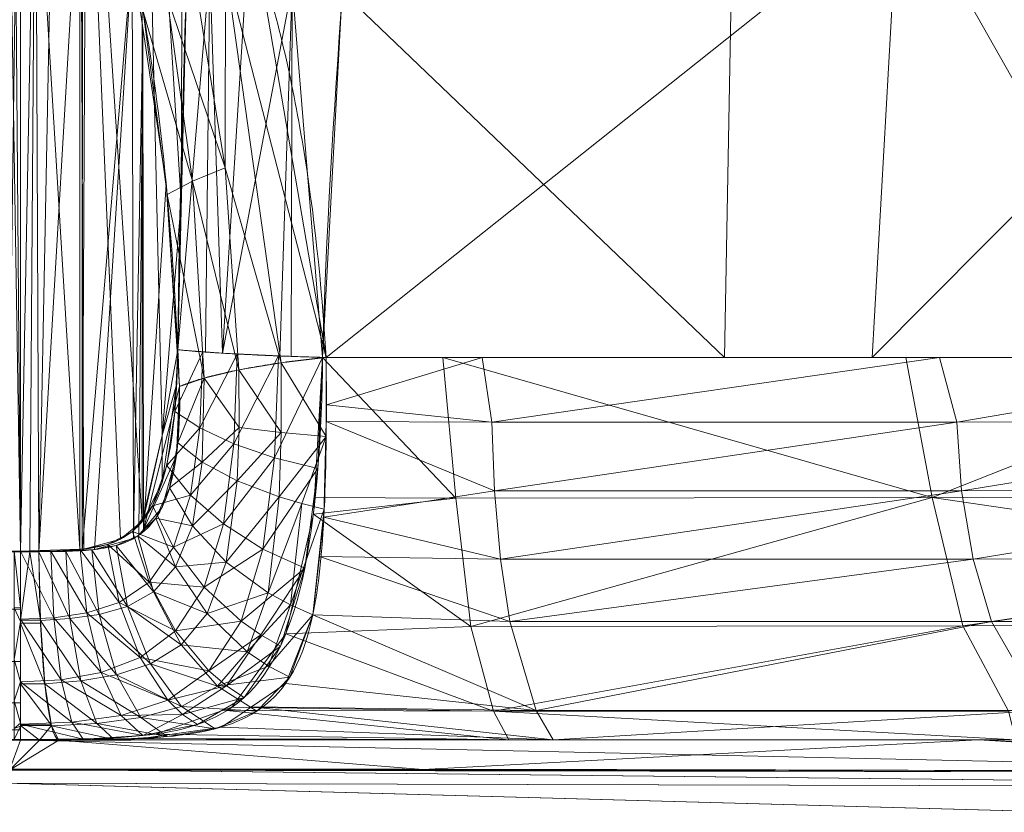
# Model space of a CAD drawing. Header units: millimetres. Extents: x -71 to 71, y -145 to 145.
# Tile 41 of 256: x 0 to 16, y -125 to -113. Entities that reach past the tile are written whole.
import ezdxf

# ---------------------------------------------------------------- set-up
doc = ezdxf.new("R2010")
doc.units = ezdxf.units.MM
doc.layers.add('1', color=7, linetype='CONTINUOUS')

msp = doc.modelspace()

# ---------------------------------------------------------------- linework, layer by layer
at = {"layer": '1', "color": 163, "linetype": 'Continuous', "lineweight": 13}
for p, q in [((0.2, -121.175, -42.334), (0.2, -105.624, -42.334)), ((0.2, -108.451, 42.629), (0.2, -121.181, 42.629))]:
    msp.add_line(p, q, dxfattribs=at)
at = {"layer": '1', "color": 163, "linetype": 'Continuous', "lineweight": 13, "extrusion": (1, -0.000175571, 0)}
msp.add_arc((-121.175, -45.334, 0.221), 3, 90, 177.5957, dxfattribs=at)
at = {"layer": '1', "color": 163, "linetype": 'Continuous', "lineweight": 13, "extrusion": (1, -7.65076e-05, -1.06176e-18)}
msp.add_arc((-121.181, 45.629, 0.209), 3, 181, 270, dxfattribs=at)
at = {"layer": '1', "color": 163, "linetype": 'Continuous', "lineweight": 13, "extrusion": (0.99448, 0.001523, -0.104916)}
msp.add_arc((-121.182, 45.411, -4.164), 3, 181.0054, 270.0092, dxfattribs=at)
at = {"layer": '1', "color": 163, "linetype": 'Continuous', "lineweight": 13}
for points in [[(2.704, -117.964, -40.787), (2.715, -116.931, -40.765), (2.758, -114.866, -40.679), (2.855, -111.776, -40.438), (2.95, -108.695, -40.101), (2.989, -106.647, -39.823), (2.997, -105.624, -39.673)], [(5.622, -106.485, -36.973), (5.547, -110.325, -38.142), (5.109, -114.173, -38.984), (5.012, -118.086, -39.156)], [(0, -121.175, -42.334), (0.067, -121.175, -42.334), (0.133, -121.175, -42.334), (0.2, -121.175, -42.334)], [(0.494, -121.181, 42.614), (0.396, -121.181, 42.624), (0.298, -121.181, 42.629), (0.2, -121.181, 42.629)], [(0.199, -124.173, -45.208), (0.133, -124.173, -45.208), (0.066, -124.173, -45.208), (0, -124.173, -45.208)], [(0.2, -124.181, 45.577), (0.403, -124.181, 45.577), (0.606, -124.181, 45.566), (0.808, -124.181, 45.545)]]:
    msp.add_open_spline(points, degree=3, dxfattribs=at)
for points, knots in [([(5.067, -118.086, 39.37), (4.994, -116.884, 39.569), (4.875, -115.786, 39.846), (4.525, -113.661, 40.455), (4.294, -112.638, 40.793), (3.647, -110.672, 41.492), (3.234, -109.731, 41.856), (2.062, -108.126, 42.503), (1.234, -107.395, 42.817), (0.187, -107.409, 42.816)], [0, 0, 0, 0, 0.25, 0.25, 0.5, 0.5, 0.75, 0.75, 1, 1, 1, 1]), ([(0.2, -108.451, 42.629), (0.739, -108.437, 42.629), (1.166, -109.153, 42.479), (1.771, -110.716, 42.171), (1.985, -111.631, 41.999), (2.322, -113.52, 41.671), (2.443, -114.499, 41.514), (2.627, -116.489, 41.236), (2.691, -117.504, 41.112), (2.731, -118.55, 41.027)], [0, 0, 0, 0, 0.25, 0.25, 0.5, 0.5, 0.75, 0.75, 1, 1, 1, 1]), ([(0.2, -121.175, -42.334), (0.528, -121.176, -42.334), (0.848, -121.177, -42.277), (1.455, -121.116, -42.058), (1.74, -121.053, -41.893), (2.223, -120.662, -41.495), (2.409, -120.321, -41.267), (2.646, -119.293, -40.913), (2.697, -118.64, -40.801), (2.704, -117.964, -40.787)], [0, 0, 0, 0, 0.25, 0.25, 0.5, 0.5, 0.75, 0.75, 1, 1, 1, 1]), ([(5.012, -118.086, -39.156), (4.998, -119.295, -39.207), (4.922, -120.477, -39.603), (4.532, -122.414, -40.92), (4.211, -123.1, -41.803), (3.315, -123.906, -43.396), (2.759, -124.045, -44.075), (1.537, -124.176, -44.978), (0.878, -124.173, -45.211), (0.199, -124.173, -45.208)], [0, 0, 0, 0, 0.25, 0.25, 0.5, 0.5, 0.75, 0.75, 1, 1, 1, 1]), ([(0.808, -124.181, 45.545), (1.401, -124.179, 45.439), (1.998, -124.177, 45.167), (3.073, -124.077, 44.326), (3.561, -123.982, 43.754), (4.364, -123.459, 42.354), (4.672, -123.05, 41.515), (4.947, -121.755, 40.294), (5.006, -121.206, 39.901), (5.071, -119.8, 39.36), (5.078, -118.928, 39.236), (5.067, -118.086, 39.37)], [0, 0, 0, 0, 0.25, 0.25, 0.5, 0.5, 0.75, 0.75, 0.875, 0.875, 1, 1, 1, 1]), ([(5.012, -118.086, -39.156), (5.408, -118.086, -39.106), (5.804, -118.086, -39.05), (6.963, -118.086, -38.868), (7.723, -118.086, -38.727), (9.235, -118.086, -38.4), (9.987, -118.086, -38.215), (11.482, -118.086, -37.799), (12.226, -118.086, -37.569), (13.334, -118.086, -37.191), (13.702, -118.086, -37.06), (14.431, -118.086, -36.787), (14.793, -118.086, -36.646), (15.871, -118.086, -36.207), (16.579, -118.086, -35.894), (17.975, -118.086, -35.229), (18.663, -118.086, -34.877), (20.697, -118.086, -33.761), (22.013, -118.086, -32.939), (23.927, -118.086, -31.582), (24.557, -118.086, -31.107), (25.784, -118.086, -30.125), (26.381, -118.086, -29.618), (27.253, -118.086, -28.834), (27.54, -118.086, -28.569), (27.964, -118.086, -28.165), (28.104, -118.086, -28.03), (28.383, -118.086, -27.756), (28.522, -118.086, -27.619), (28.796, -118.086, -27.341), (28.933, -118.086, -27.201), (29.204, -118.086, -26.92), (29.338, -118.086, -26.779), (29.739, -118.086, -26.351), (30.001, -118.086, -26.062), (30.389, -118.086, -25.622), (30.517, -118.086, -25.474), (30.771, -118.086, -25.177), (30.897, -118.086, -25.027), (31.272, -118.086, -24.574), (31.518, -118.086, -24.269), (32, -118.086, -23.649), (32.237, -118.086, -23.334), (32.585, -118.086, -22.857), (32.7, -118.086, -22.697), (32.928, -118.086, -22.374), (33.041, -118.086, -22.212), (33.6, -118.086, -21.395), (34.027, -118.086, -20.725), (34.835, -118.086, -19.368), (35.216, -118.086, -18.679), (35.935, -118.086, -17.281), (36.272, -118.086, -16.572), (36.665, -118.086, -15.674), (36.743, -118.086, -15.494), (36.894, -118.086, -15.132), (36.969, -118.086, -14.951), (37.188, -118.086, -14.405), (37.328, -118.086, -14.039), (37.597, -118.086, -13.302), (37.726, -118.086, -12.931), (37.911, -118.086, -12.371), (37.971, -118.086, -12.184), (38.089, -118.086, -11.808), (38.146, -118.086, -11.62), (38.314, -118.086, -11.053), (38.42, -118.086, -10.673), (38.57, -118.086, -10.1), (38.618, -118.086, -9.909), (38.689, -118.086, -9.62), (38.712, -118.086, -9.524), (38.758, -118.086, -9.331), (38.78, -118.086, -9.235), (38.825, -118.086, -9.042), (38.846, -118.086, -8.945), (38.889, -118.086, -8.751), (38.91, -118.086, -8.654), (38.972, -118.086, -8.363), (39.012, -118.086, -8.169), (39.07, -118.086, -7.877), (39.089, -118.086, -7.78), (39.126, -118.086, -7.585), (39.144, -118.086, -7.488), (39.197, -118.086, -7.197), (39.231, -118.086, -7.003), (39.394, -118.086, -6.032), (39.502, -118.086, -5.255), (39.674, -118.086, -3.701), (39.737, -118.086, -2.923), (39.799, -118.086, -1.755), (39.814, -118.086, -1.366), (39.829, -118.086, -0.781), (39.832, -118.086, -0.586), (39.837, -118.086, -0.196), (39.837, -118.086, -0.001), (39.834, -118.086, 0.975), (39.81, -118.086, 1.757), (39.739, -118.086, 2.931), (39.71, -118.086, 3.323), (39.667, -118.086, 3.813), (39.658, -118.086, 3.911), (39.639, -118.086, 4.107), (39.629, -118.086, 4.205), (39.614, -118.086, 4.353), (39.609, -118.086, 4.402), (39.599, -118.086, 4.5), (39.593, -118.086, 4.549), (39.577, -118.086, 4.697), (39.566, -118.086, 4.795), (39.531, -118.086, 5.089), (39.506, -118.086, 5.286), (39.467, -118.086, 5.58), (39.453, -118.086, 5.677), (39.433, -118.086, 5.824), (39.426, -118.086, 5.873), (39.411, -118.086, 5.971), (39.404, -118.086, 6.019), (39.339, -118.086, 6.459), (39.274, -118.086, 6.848), (39.169, -118.086, 7.428), (39.132, -118.086, 7.621), (39.075, -118.086, 7.91), (39.056, -118.086, 8.006), (39.016, -118.086, 8.198), (38.996, -118.086, 8.294), (38.894, -118.086, 8.774), (38.806, -118.086, 9.157), (38.339, -118.086, 11.059), (37.873, -118.086, 12.553), (37.18, -118.086, 14.382), (37.036, -118.086, 14.746), (36.849, -118.086, 15.199), (36.811, -118.086, 15.289), (36.735, -118.086, 15.47), (36.696, -118.086, 15.56), (36.58, -118.086, 15.83), (36.501, -118.086, 16.01), (36.259, -118.086, 16.548), (36.092, -118.086, 16.905), (35.747, -118.086, 17.615), (35.569, -118.086, 17.968), (35.02, -118.086, 19.015), (34.636, -118.086, 19.698), (34.031, -118.086, 20.702), (33.825, -118.086, 21.033), (33.509, -118.086, 21.524), (33.402, -118.086, 21.687), (33.241, -118.086, 21.93), (33.187, -118.086, 22.011), (33.078, -118.086, 22.172), (33.024, -118.086, 22.252), (32.529, -118.086, 22.974), (32.071, -118.086, 23.601), (31.12, -118.086, 24.828), (30.626, -118.086, 25.427), (29.603, -118.086, 26.598), (29.074, -118.086, 27.169), (28.39, -118.086, 27.866), (28.252, -118.086, 28.004), (28.043, -118.086, 28.21), (27.973, -118.086, 28.279), (27.833, -118.086, 28.416), (27.762, -118.086, 28.484), (27.408, -118.086, 28.823), (27.121, -118.086, 29.091), (25.67, -118.086, 30.403), (24.461, -118.086, 31.373), (22.889, -118.086, 32.493), (22.572, -118.086, 32.713), (22.091, -118.086, 33.035), (21.93, -118.086, 33.141), (21.607, -118.086, 33.351), (21.444, -118.086, 33.454), (20.628, -118.086, 33.968), (19.962, -118.086, 34.359), (18.607, -118.086, 35.105), (17.918, -118.086, 35.459), (16.864, -118.086, 35.962), (16.509, -118.086, 36.125), (15.974, -118.086, 36.361), (15.796, -118.086, 36.439), (15.527, -118.086, 36.553), (15.437, -118.086, 36.59), (15.258, -118.086, 36.665), (15.168, -118.086, 36.702), (13.64, -118.086, 37.325), (12.181, -118.086, 37.822), (9.959, -118.086, 38.439), (9.213, -118.086, 38.623), (8.273, -118.086, 38.827), (8.085, -118.086, 38.866), (7.708, -118.086, 38.943), (7.519, -118.086, 38.979), (6.951, -118.086, 39.085), (6.571, -118.086, 39.151), (5.817, -118.086, 39.269), (5.443, -118.086, 39.322), (5.067, -118.086, 39.37)], [0, 0, 0, 0, 0.010514, 0.010514, 0.030921, 0.030921, 0.051327, 0.051327, 0.071734, 0.071734, 0.081937, 0.081937, 0.09214, 0.09214, 0.112547, 0.112547, 0.132953, 0.132953, 0.173766, 0.173766, 0.194172, 0.194172, 0.214579, 0.214579, 0.224782, 0.224782, 0.229884, 0.229884, 0.234985, 0.234985, 0.240087, 0.240087, 0.245189, 0.245189, 0.255392, 0.255392, 0.260493, 0.260493, 0.265595, 0.265595, 0.275798, 0.275798, 0.286001, 0.286001, 0.291103, 0.291103, 0.296205, 0.296205, 0.316611, 0.316611, 0.337018, 0.337018, 0.357424, 0.357424, 0.362526, 0.362526, 0.367627, 0.367627, 0.377831, 0.377831, 0.388034, 0.388034, 0.393135, 0.393135, 0.398237, 0.398237, 0.40844, 0.40844, 0.413542, 0.413542, 0.416093, 0.416093, 0.418643, 0.418643, 0.421194, 0.421194, 0.423745, 0.423745, 0.428847, 0.428847, 0.431398, 0.431398, 0.433948, 0.433948, 0.43905, 0.43905, 0.459456, 0.459456, 0.479863, 0.479863, 0.490066, 0.490066, 0.495168, 0.495168, 0.500269, 0.500269, 0.520676, 0.520676, 0.530879, 0.530879, 0.53343, 0.53343, 0.535981, 0.535981, 0.537256, 0.537256, 0.538531, 0.538531, 0.541082, 0.541082, 0.546184, 0.546184, 0.548735, 0.548735, 0.55001, 0.55001, 0.551285, 0.551285, 0.561489, 0.561489, 0.56659, 0.56659, 0.569141, 0.569141, 0.571692, 0.571692, 0.581895, 0.581895, 0.622708, 0.622708, 0.632911, 0.632911, 0.635462, 0.635462, 0.638013, 0.638013, 0.643115, 0.643115, 0.653318, 0.653318, 0.663521, 0.663521, 0.683927, 0.683927, 0.694131, 0.694131, 0.699232, 0.699232, 0.701783, 0.701783, 0.704334, 0.704334, 0.72474, 0.72474, 0.745147, 0.745147, 0.765553, 0.765553, 0.770655, 0.770655, 0.773206, 0.773206, 0.775757, 0.775757, 0.78596, 0.78596, 0.826773, 0.826773, 0.836976, 0.836976, 0.842078, 0.842078, 0.847179, 0.847179, 0.867586, 0.867586, 0.887992, 0.887992, 0.898195, 0.898195, 0.903297, 0.903297, 0.905848, 0.905848, 0.908398, 0.908398, 0.949211, 0.949211, 0.969618, 0.969618, 0.974719, 0.974719, 0.979821, 0.979821, 0.990024, 0.990024, 1, 1, 1, 1]), ([(2.731, -118.55, 41.027), (2.742, -118.851, 41.002), (2.733, -119.167, 41.023), (2.679, -119.724, 41.132), (2.634, -119.966, 41.217), (2.455, -120.566, 41.504), (2.279, -120.792, 41.727), (1.852, -121.071, 42.108), (1.605, -121.124, 42.269), (1.071, -121.179, 42.506), (0.781, -121.18, 42.583), (0.494, -121.181, 42.614)], [0, 0, 0, 0, 0.125, 0.125, 0.25, 0.25, 0.5, 0.5, 0.75, 0.75, 1, 1, 1, 1]), ([(-0.2, -121.181, 42.629), (-0.17, -121.181, 42.629), (-0.139, -121.181, 42.629), (-0.073, -121.181, 42.629), (-0.036, -121.181, 42.629), (0.067, -121.181, 42.629), (0.133, -121.181, 42.629), (0.2, -121.181, 42.629)], [0, 0, 0, 0, 0.228029, 0.228029, 0.5, 0.5, 1, 1, 1, 1]), ([(0.2, -124.181, 45.577), (0.133, -124.181, 45.577), (0.067, -124.181, 45.577), (-0.036, -124.181, 45.577), (-0.072, -124.181, 45.577), (-0.139, -124.181, 45.577), (-0.169, -124.181, 45.577), (-0.2, -124.181, 45.577)], [0, 0, 0, 0, 0.5, 0.5, 0.771971, 0.771971, 1, 1, 1, 1]), ([(0.808, -124.181, 45.545), (1.134, -124.181, 45.539), (1.461, -124.181, 45.529), (2.682, -124.18, 45.481), (3.576, -124.18, 45.418), (5.359, -124.18, 45.24), (6.245, -124.18, 45.123), (7.562, -124.18, 44.91), (8, -124.18, 44.833), (8.653, -124.18, 44.707), (8.87, -124.18, 44.664), (9.302, -124.18, 44.574), (9.517, -124.18, 44.528), (10.593, -124.18, 44.288), (11.449, -124.18, 44.07), (13.998, -124.18, 43.342), (15.675, -124.18, 42.753), (17.425, -124.179, 42.015), (17.526, -124.179, 41.972), (17.73, -124.179, 41.885), (17.832, -124.179, 41.84), (18.138, -124.179, 41.706), (18.341, -124.179, 41.615), (18.95, -124.179, 41.338), (19.354, -124.179, 41.146), (20.554, -124.179, 40.556), (21.34, -124.179, 40.14), (22.883, -124.178, 39.262), (23.64, -124.178, 38.8), (24.568, -124.178, 38.196), (24.753, -124.178, 38.073), (25.121, -124.178, 37.826), (25.302, -124.178, 37.702), (25.843, -124.178, 37.326), (26.201, -124.178, 37.07), (27.972, -124.177, 35.762), (29.335, -124.177, 34.631), (30.966, -124.177, 33.098), (31.289, -124.176, 32.786), (31.686, -124.176, 32.389), (31.765, -124.176, 32.31), (31.922, -124.176, 32.15), (32, -124.176, 32.071), (32.232, -124.176, 31.832), (32.386, -124.176, 31.672), (33.147, -124.176, 30.866), (33.735, -124.176, 30.204), (34.871, -124.175, 28.851), (35.419, -124.175, 28.16), (36.473, -124.175, 26.743), (36.98, -124.174, 26.018), (37.526, -124.174, 25.186), (37.586, -124.174, 25.094), (37.705, -124.174, 24.91), (37.764, -124.174, 24.817), (37.941, -124.174, 24.539), (38.058, -124.174, 24.352), (38.404, -124.174, 23.79), (38.63, -124.174, 23.411), (39.291, -124.174, 22.263), (39.712, -124.173, 21.483), (40.311, -124.173, 20.288), (40.506, -124.173, 19.885), (40.882, -124.173, 19.075), (41.064, -124.173, 18.668), (41.328, -124.173, 18.055), (41.415, -124.173, 17.85), (41.542, -124.173, 17.541), (41.584, -124.173, 17.439), (41.667, -124.172, 17.235), (41.708, -124.172, 17.132), (41.91, -124.172, 16.621), (42.067, -124.172, 16.21), (42.819, -124.172, 14.143), (43.326, -124.172, 12.454), (43.839, -124.171, 10.305), (43.935, -124.171, 9.873), (44.048, -124.171, 9.331), (44.07, -124.171, 9.223), (44.114, -124.171, 9.005), (44.135, -124.171, 8.899), (44.197, -124.171, 8.577), (44.237, -124.171, 8.362), (44.354, -124.171, 7.713), (44.426, -124.171, 7.277), (44.501, -124.171, 6.781), (44.509, -124.171, 6.728), (44.525, -124.171, 6.619), (44.533, -124.171, 6.564), (44.557, -124.171, 6.4), (44.572, -124.171, 6.291), (44.617, -124.171, 5.961), (44.646, -124.171, 5.74), (44.686, -124.171, 5.408), (44.7, -124.171, 5.297), (44.719, -124.171, 5.129), (44.725, -124.171, 5.074), (44.737, -124.171, 4.962), (44.743, -124.171, 4.906), (44.761, -124.171, 4.738), (44.773, -124.171, 4.626), (44.795, -124.171, 4.404), (44.806, -124.171, 4.293), (44.856, -124.171, 3.739), (44.89, -124.171, 3.295), (44.97, -124.171, 1.963), (44.997, -124.171, 1.074), (44.995, -124.171, -0.035), (44.993, -124.171, -0.256), (44.986, -124.171, -0.697), (44.98, -124.171, -0.918), (44.959, -124.171, -1.58), (44.939, -124.171, -2.021), (44.858, -124.17, -3.343), (44.777, -124.17, -4.222), (44.562, -124.17, -5.978), (44.428, -124.17, -6.855), (44.227, -124.17, -7.95), (44.185, -124.17, -8.168), (44.119, -124.17, -8.496), (44.097, -124.17, -8.606), (44.051, -124.17, -8.827), (44.027, -124.17, -8.937), (43.956, -124.17, -9.268), (43.907, -124.169, -9.487), (43.831, -124.169, -9.814), (43.805, -124.169, -9.923), (43.753, -124.169, -10.139), (43.727, -124.169, -10.248), (43.673, -124.169, -10.463), (43.646, -124.169, -10.571), (43.591, -124.169, -10.785), (43.563, -124.169, -10.892), (43.479, -124.169, -11.213), (43.421, -124.169, -11.426), (43.244, -124.169, -12.063), (43.12, -124.169, -12.486), (42.926, -124.169, -13.115), (42.86, -124.169, -13.326), (42.725, -124.169, -13.744), (42.656, -124.169, -13.953), (42.445, -124.169, -14.577), (42.298, -124.169, -14.99), (41.995, -124.169, -15.812), (41.837, -124.169, -16.22), (41.593, -124.169, -16.829), (41.511, -124.169, -17.031), (41.342, -124.169, -17.436), (41.256, -124.169, -17.638), (40.819, -124.169, -18.645), (40.448, -124.169, -19.441), (39.658, -124.169, -21.014), (39.241, -124.169, -21.791), (38.359, -124.169, -23.324), (37.893, -124.169, -24.083), (37.287, -124.169, -25.011), (37.166, -124.169, -25.195), (36.919, -124.169, -25.561), (36.795, -124.169, -25.744), (36.418, -124.169, -26.287), (36.162, -124.169, -26.646), (35.642, -124.17, -27.355), (35.376, -124.17, -27.706), (34.972, -124.17, -28.226), (34.836, -124.17, -28.398), (34.562, -124.17, -28.74), (34.424, -124.17, -28.91), (34.006, -124.17, -29.418), (33.721, -124.17, -29.754), (33.286, -124.171, -30.252), (33.14, -124.171, -30.418), (32.844, -124.171, -30.747), (32.695, -124.171, -30.91), (32.394, -124.171, -31.236), (32.242, -124.171, -31.397), (31.935, -124.171, -31.719), (31.781, -124.171, -31.878), (31.316, -124.171, -32.352), (31.001, -124.171, -32.663), (30.04, -124.172, -33.584), (29.38, -124.172, -34.181), (28.019, -124.172, -35.339), (27.318, -124.173, -35.9), (25.18, -124.173, -37.51), (23.701, -124.174, -38.491), (21.402, -124.174, -39.823), (20.624, -124.175, -40.244), (19.038, -124.175, -41.04), (18.232, -124.175, -41.416), (17.003, -124.175, -41.943), (16.591, -124.175, -42.113), (15.758, -124.176, -42.44), (15.338, -124.176, -42.598), (14.071, -124.176, -43.053), (13.219, -124.176, -43.329), (11.504, -124.176, -43.829), (10.64, -124.176, -44.053), (8.901, -124.176, -44.447), (8.027, -124.177, -44.618), (6.265, -124.177, -44.907), (5.378, -124.177, -45.026), (4.039, -124.177, -45.163), (3.591, -124.177, -45.202), (2.694, -124.177, -45.266), (2.245, -124.177, -45.291), (1.571, -124.177, -45.319), (1.346, -124.177, -45.326), (1.01, -124.177, -45.335), (0.897, -124.177, -45.337), (0.673, -124.177, -45.341), (0.56, -124.177, -45.342), (0.392, -124.177, -45.344), (0.336, -124.177, -45.344), (0.252, -124.177, -45.345), (0.224, -124.177, -45.345), (0.182, -124.177, -45.345), (0.168, -124.177, -45.345), (0.14, -124.177, -45.345), (0.126, -124.177, -45.345), (0.097, -124.177, -45.345), (0.083, -124.177, -45.345), (0.055, -124.177, -45.345), (0.041, -124.177, -45.345), (0.018, -124.177, -45.345), (0.009, -124.177, -45.345), (0, -124.177, -45.345)], [0, 0, 0, 0, 0.006893, 0.006893, 0.025749, 0.025749, 0.044606, 0.044606, 0.054034, 0.054034, 0.058748, 0.058748, 0.063462, 0.063462, 0.082319, 0.082319, 0.120032, 0.120032, 0.122389, 0.122389, 0.124746, 0.124746, 0.12946, 0.12946, 0.138888, 0.138888, 0.157744, 0.157744, 0.176601, 0.176601, 0.181315, 0.181315, 0.186029, 0.186029, 0.195457, 0.195457, 0.23317, 0.23317, 0.242599, 0.242599, 0.244956, 0.244956, 0.247313, 0.247313, 0.252027, 0.252027, 0.270883, 0.270883, 0.28974, 0.28974, 0.308596, 0.308596, 0.310953, 0.310953, 0.313311, 0.313311, 0.318025, 0.318025, 0.327453, 0.327453, 0.346309, 0.346309, 0.355738, 0.355738, 0.365166, 0.365166, 0.36988, 0.36988, 0.372237, 0.372237, 0.374594, 0.374594, 0.384022, 0.384022, 0.421735, 0.421735, 0.431164, 0.431164, 0.433521, 0.433521, 0.435878, 0.435878, 0.440592, 0.440592, 0.45002, 0.45002, 0.451199, 0.451199, 0.452377, 0.452377, 0.454734, 0.454734, 0.459448, 0.459448, 0.461805, 0.461805, 0.462984, 0.462984, 0.464162, 0.464162, 0.46652, 0.46652, 0.468877, 0.468877, 0.478305, 0.478305, 0.497161, 0.497161, 0.501875, 0.501875, 0.50659, 0.50659, 0.516018, 0.516018, 0.534874, 0.534874, 0.553731, 0.553731, 0.558445, 0.558445, 0.560802, 0.560802, 0.563159, 0.563159, 0.567873, 0.567873, 0.57023, 0.57023, 0.572587, 0.572587, 0.574944, 0.574944, 0.577301, 0.577301, 0.582016, 0.582016, 0.591444, 0.591444, 0.596158, 0.596158, 0.600872, 0.600872, 0.6103, 0.6103, 0.619729, 0.619729, 0.624443, 0.624443, 0.629157, 0.629157, 0.648013, 0.648013, 0.66687, 0.66687, 0.685726, 0.685726, 0.69044, 0.69044, 0.695155, 0.695155, 0.704583, 0.704583, 0.714011, 0.714011, 0.718725, 0.718725, 0.723439, 0.723439, 0.732868, 0.732868, 0.737582, 0.737582, 0.742296, 0.742296, 0.74701, 0.74701, 0.751724, 0.751724, 0.761152, 0.761152, 0.780009, 0.780009, 0.798865, 0.798865, 0.836578, 0.836578, 0.855435, 0.855435, 0.874291, 0.874291, 0.883719, 0.883719, 0.893148, 0.893148, 0.912004, 0.912004, 0.930861, 0.930861, 0.949717, 0.949717, 0.968574, 0.968574, 0.978002, 0.978002, 0.98743, 0.98743, 0.992144, 0.992144, 0.994501, 0.994501, 0.996858, 0.996858, 0.998037, 0.998037, 0.998626, 0.998626, 0.998921, 0.998921, 0.999215, 0.999215, 0.99951, 0.99951, 0.999805, 0.999805, 1, 1, 1, 1]), ([(53.788, -124.9, -68.123), (51.563, -124.881, -68.453), (47.107, -124.843, -69.072), (38.174, -124.776, -70.145), (26.973, -124.708, -71.181), (15.742, -124.664, -71.802), (6.748, -124.647, -72.05), (0, -124.642, -72.113), (-6.748, -124.647, -72.051), (-15.742, -124.664, -71.803), (-26.973, -124.708, -71.181), (-38.174, -124.776, -70.15), (-47.107, -124.844, -69.073), (-51.563, -124.881, -68.453), (-53.788, -124.9, -68.123)], [0, 0, 0, 0, 0.0625, 0.125, 0.25, 0.375, 0.4375, 0.5, 0.5625, 0.625, 0.75, 0.875, 0.9375, 1, 1, 1, 1]), ([(-53.788, -124.9, 68.123), (-51.563, -124.881, 68.453), (-47.107, -124.843, 69.072), (-38.174, -124.776, 70.145), (-26.974, -124.708, 71.183), (-15.742, -124.664, 71.803), (-6.748, -124.647, 72.051), (0, -124.642, 72.113), (6.748, -124.647, 72.05), (15.742, -124.664, 71.802), (26.973, -124.708, 71.181), (38.174, -124.776, 70.145), (47.107, -124.843, 69.072), (51.563, -124.881, 68.453), (53.788, -124.9, 68.123)], [0, 0, 0, 0, 0.0625, 0.125, 0.25, 0.375, 0.4375, 0.5, 0.5625, 0.625, 0.75, 0.875, 0.9375, 1, 1, 1, 1])]:
    msp.add_open_spline(points, degree=3, knots=knots, dxfattribs=at)
for points, weights in [([(2.704, -117.964, -40.787), (3.421, -118.042, -39.355), (5.012, -118.086, -39.156)], [1, 0.881888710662, 1]), ([(5.067, -118.086, 39.37), (3.428, -118.247, 39.554), (2.731, -118.55, 41.027)], [1, 0.875334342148, 1])]:
    msp.add_rational_spline(points, weights, degree=2, dxfattribs=at)
for points in [[(0, -121.175, -42.334), (-0.2, -121.175, -42.334), (-0.2, -105.624, -42.334), (0.2, -105.624, -42.334)], [(0.2, -105.624, -42.334), (0.2, -121.175, -42.334), (0, -121.175, -42.334)], [(0.2, -105.624, -42.334), (1.145, -105.624, -42.17), (1.143, -121.143, -42.159)], [(1.143, -121.143, -42.159), (0.2, -121.175, -42.334), (0.2, -105.624, -42.334)], [(1.206, -121.141, -42.147), (1.143, -121.143, -42.159), (1.145, -105.624, -42.17)], [(1.145, -105.624, -42.17), (2.139, -105.624, -41.554), (2.138, -120.695, -41.553)], [(2.138, -120.695, -41.553), (1.793, -120.981, -41.837), (1.145, -105.624, -42.17)], [(1.793, -120.981, -41.837), (1.206, -121.141, -42.147), (1.145, -105.624, -42.17)], [(2.454, -119.33, -41.195), (2.138, -120.695, -41.553), (2.139, -105.624, -41.554)], [(2.454, -119.33, -41.195), (2.139, -105.624, -41.554), (2.76, -115.609, -40.575)], [(2.139, -105.624, -41.554), (2.795, -105.624, -40.585), (2.76, -115.609, -40.575)], [(2.76, -115.609, -40.575), (2.795, -105.624, -40.585), (2.997, -105.624, -39.673)], [(11.637, -105.939, -35.599), (11.412, -118.086, -36.975), (5.325, -112.258, -38.438)], [(18.514, -118.086, -34.556), (11.412, -118.086, -36.975), (11.637, -105.939, -35.599)], [(11.637, -105.939, -35.599), (18.661, -106.272, -33.122), (18.514, -118.086, -34.556)], [(-0.2, -121.181, 42.629), (0.2, -121.181, 42.629), (0, -108.453, 42.629), (-0.1, -108.452, 42.629)], [(0.1, -108.452, 42.629), (0, -108.453, 42.629), (0.2, -121.181, 42.629)], [(0.2, -121.181, 42.629), (0.2, -108.451, 42.629), (0.1, -108.452, 42.629)], [(0.44, -108.494, 42.619), (0.2, -108.451, 42.629), (0.2, -121.181, 42.629)], [(0.2, -121.181, 42.629), (0.347, -121.181, 42.625), (0.44, -108.494, 42.619)], [(0.44, -108.494, 42.619), (0.347, -121.181, 42.625), (0.494, -121.181, 42.614)], [(0.738, -108.689, 42.578), (0.44, -108.494, 42.619), (0.494, -121.181, 42.614)], [(1.188, -109.339, 42.444), (0.738, -108.689, 42.578), (0.494, -121.181, 42.614)], [(0.494, -121.181, 42.614), (1.182, -121.155, 42.423), (1.188, -109.339, 42.444)], [(1.242, -109.417, 42.428), (1.188, -109.339, 42.444), (1.182, -121.155, 42.423)], [(1.182, -121.155, 42.423), (1.98, -111.696, 41.992), (1.242, -109.417, 42.428)], [(14.173, -110.843, 39.094), (3.971, -111.655, 41.143), (5.067, -118.086, 39.37)], [(5.067, -118.086, 39.37), (13.765, -118.086, 36.268), (14.173, -110.843, 39.094)], [(13.765, -118.086, 36.268), (21.169, -118.086, 33.627), (21.049, -110.756, 35.877)], [(21.049, -110.756, 35.877), (14.173, -110.843, 39.094), (13.765, -118.086, 36.268)], [(1.98, -111.696, 41.992), (1.182, -121.155, 42.423), (1.38, -121.147, 42.368)], [(1.98, -111.696, 41.992), (1.38, -121.147, 42.368), (1.999, -120.971, 41.974)], [(2.149, -112.839, 41.805), (1.98, -111.696, 41.992), (1.999, -120.971, 41.974)], [(2.704, -117.964, -40.787), (2.852, -111.729, -40.224), (3.216, -111.879, -39.69)], [(5.067, -118.086, 39.37), (3.971, -111.655, 41.143), (3.465, -111.855, 41.179)], [(3.216, -111.879, -39.69), (3.146, -117.999, -40.218), (2.704, -117.964, -40.787)], [(3.465, -111.855, 41.179), (2.978, -112.083, 41.311), (3.461, -115.066, 40.513)], [(3.419, -118.02, -39.866), (3.146, -117.999, -40.218), (3.216, -111.879, -39.69)], [(3.216, -111.879, -39.69), (3.792, -112.038, -39.07), (3.419, -118.02, -39.866)], [(3.461, -115.066, 40.513), (4.349, -118.172, 39.542), (3.465, -111.855, 41.179)], [(3.465, -111.855, 41.179), (4.349, -118.172, 39.542), (5.067, -118.086, 39.37)], [(3.461, -115.066, 40.513), (2.978, -112.083, 41.311), (2.533, -112.327, 41.534)], [(3.419, -118.02, -39.866), (3.792, -112.038, -39.07), (4.527, -112.169, -38.639)], [(4.527, -112.169, -38.639), (4.328, -118.062, -39.364), (3.419, -118.02, -39.866)], [(4.513, -118.07, -39.262), (4.328, -118.062, -39.364), (4.527, -112.169, -38.639)], [(5.012, -118.086, -39.156), (4.513, -118.07, -39.262), (4.527, -112.169, -38.639)], [(4.527, -112.169, -38.639), (5.325, -112.258, -38.438), (5.012, -118.086, -39.156)], [(11.412, -118.086, -36.975), (5.012, -118.086, -39.156), (5.325, -112.258, -38.438)], [(2.94, -115.277, 40.896), (2.533, -112.327, 41.534), (2.153, -112.576, 41.835)], [(2.533, -112.327, 41.534), (2.94, -115.277, 40.896), (3.461, -115.066, 40.513)], [(2.153, -112.576, 41.835), (2.535, -115.494, 41.375), (2.94, -115.277, 40.896)], [(2.149, -112.839, 41.805), (1.999, -120.971, 41.974), (2.087, -120.917, 41.898)], [(2.087, -120.917, 41.898), (2.161, -120.829, 41.816), (2.149, -112.839, 41.805)], [(2.519, -115.327, 41.398), (2.149, -112.839, 41.805), (2.161, -120.829, 41.816)], [(3.679, -118.285, 39.898), (3.461, -115.066, 40.513), (2.94, -115.277, 40.896)], [(3.461, -115.066, 40.513), (3.679, -118.285, 39.898), (4.349, -118.172, 39.542)], [(2.731, -118.55, 41.027), (2.519, -115.327, 41.398), (2.161, -120.829, 41.816)], [(3.124, -118.415, 40.411), (2.94, -115.277, 40.896), (2.535, -115.494, 41.375)], [(2.94, -115.277, 40.896), (3.124, -118.415, 40.411), (3.679, -118.285, 39.898)], [(2.535, -115.494, 41.375), (2.731, -118.55, 41.027), (3.124, -118.415, 40.411)], [(2.76, -115.609, -40.575), (2.704, -117.964, -40.787), (2.454, -119.33, -41.195)], [(2.454, -119.33, -41.195), (2.704, -117.964, -40.787), (2.687, -118.524, -40.821)], [(2.658, -118.946, -40.878), (2.704, -117.964, -40.787), (3.103, -117.999, -40.185)], [(3.103, -117.999, -40.185), (3.054, -119.209, -40.335), (2.658, -118.946, -40.878)], [(3.054, -119.209, -40.335), (3.103, -117.999, -40.185), (3.653, -118.033, -39.682)], [(3.653, -118.033, -39.682), (3.598, -119.463, -39.895), (3.054, -119.209, -40.335)], [(3.598, -119.463, -39.895), (3.653, -118.033, -39.682), (4.31, -118.063, -39.331)], [(4.31, -118.063, -39.331), (4.246, -119.684, -39.604), (3.598, -119.463, -39.895)], [(4.246, -119.684, -39.604), (4.31, -118.063, -39.331), (5.012, -118.086, -39.156)], [(4.352, -119.284, 39.525), (4.349, -118.172, 39.542), (3.679, -118.285, 39.898)], [(5.012, -118.086, -39.156), (4.937, -119.856, -39.481), (4.246, -119.684, -39.604)], [(5.069, -119.347, 39.348), (5.067, -118.086, 39.37), (4.349, -118.172, 39.542)], [(4.349, -118.172, 39.542), (4.352, -119.284, 39.525), (5.069, -119.347, 39.348)], [(7.132, -120.329, -39.315), (4.88, -120.32, -39.705), (5.012, -118.086, -39.156)], [(5.012, -118.086, -39.156), (6.927, -118.086, -38.503), (7.132, -120.329, -39.315)], [(7.554, -118.086, 38.483), (5.067, -118.086, 39.37), (5.072, -118.841, 39.316)], [(5.072, -118.841, 39.316), (7.707, -119.117, 38.894), (7.554, -118.086, 38.483)], [(14.72, -120.319, -37.142), (7.132, -120.329, -39.315), (6.927, -118.086, -38.503)], [(6.927, -118.086, -38.503), (14.3, -118.086, -35.991), (14.72, -120.319, -37.142)], [(14.836, -118.086, 35.886), (7.554, -118.086, 38.483), (7.707, -119.117, 38.894)], [(7.707, -119.117, 38.894), (15.113, -119.116, 36.671), (14.836, -118.086, 35.886)], [(14.72, -120.319, -37.142), (14.3, -118.086, -35.991), (20.36, -118.086, -33.927)], [(20.36, -118.086, -33.927), (21.706, -120.301, -33.542), (14.72, -120.319, -37.142)], [(21.169, -118.086, 33.627), (14.836, -118.086, 35.886), (15.113, -119.116, 36.671)], [(15.113, -119.116, 36.671), (21.988, -119.115, 33.037), (21.169, -118.086, 33.627)], [(3.682, -119.201, 39.885), (3.679, -118.285, 39.898), (3.124, -118.415, 40.411)], [(3.679, -118.285, 39.898), (3.682, -119.201, 39.885), (4.352, -119.284, 39.525)], [(2.682, -119.65, 41.125), (2.731, -118.55, 41.027), (2.161, -120.829, 41.816)], [(2.687, -118.524, -40.821), (2.456, -120.072, -41.192), (2.454, -119.33, -41.195)], [(3.124, -118.415, 40.411), (2.731, -118.55, 41.027), (2.706, -119.446, 41.078)], [(2.706, -119.446, 41.078), (3.095, -119.754, 40.51), (3.124, -118.415, 40.411)], [(3.124, -118.415, 40.411), (3.095, -119.754, 40.51), (3.682, -119.201, 39.885)], [(5.072, -118.841, 39.316), (5.066, -119.108, 39.37), (7.707, -119.117, 38.894)], [(2.528, -119.807, -41.09), (2.658, -118.946, -40.878), (3.054, -119.209, -40.335)], [(5.066, -119.108, 39.37), (5.032, -120.632, 39.682), (7.748, -120.212, 39.091)], [(7.748, -120.212, 39.091), (7.707, -119.117, 38.894), (5.066, -119.108, 39.37)], [(15.113, -119.116, 36.671), (7.707, -119.117, 38.894), (7.748, -120.212, 39.091)], [(7.748, -120.212, 39.091), (15.189, -120.211, 36.852), (15.113, -119.116, 36.671)], [(21.988, -119.115, 33.037), (15.113, -119.116, 36.671), (15.189, -120.211, 36.852)], [(15.189, -120.211, 36.852), (22.094, -120.209, 33.192), (21.988, -119.115, 33.037)], [(2.152, -120.683, -41.541), (2.138, -120.695, -41.553), (2.454, -119.33, -41.195)], [(2.454, -119.33, -41.195), (2.456, -120.072, -41.192), (2.152, -120.683, -41.541)], [(3.054, -119.209, -40.335), (2.909, -120.281, -40.681), (2.528, -119.807, -41.09)], [(2.909, -120.281, -40.681), (3.054, -119.209, -40.335), (3.598, -119.463, -39.895)], [(3.095, -119.754, 40.51), (3.649, -120.052, 40.05), (3.682, -119.201, 39.885)], [(4.352, -119.284, 39.525), (3.682, -119.201, 39.885), (3.649, -120.052, 40.05)], [(3.649, -120.052, 40.05), (4.32, -120.31, 39.75), (4.352, -119.284, 39.525)], [(5.069, -119.347, 39.348), (4.352, -119.284, 39.525), (4.32, -120.31, 39.75)], [(3.095, -119.754, 40.51), (2.706, -119.446, 41.078), (2.575, -120.166, 41.313)], [(3.598, -119.463, -39.895), (3.435, -120.74, -40.388), (2.909, -120.281, -40.681)], [(3.435, -120.74, -40.388), (3.598, -119.463, -39.895), (4.246, -119.684, -39.604)], [(4.32, -120.31, 39.75), (4.678, -120.415, 39.668), (5.069, -119.347, 39.348)], [(4.678, -120.415, 39.668), (5.038, -120.503, 39.63), (5.069, -119.347, 39.348)], [(2.161, -120.829, 41.816), (2.454, -120.477, 41.489), (2.682, -119.65, 41.125)], [(2.301, -120.452, -41.384), (2.528, -119.807, -41.09), (2.909, -120.281, -40.681)], [(2.575, -120.166, 41.313), (2.937, -120.768, 40.933), (3.095, -119.754, 40.51)], [(3.649, -120.052, 40.05), (3.095, -119.754, 40.51), (2.937, -120.768, 40.933)], [(4.246, -119.684, -39.604), (4.061, -121.139, -40.247), (3.435, -120.74, -40.388)], [(4.061, -121.139, -40.247), (4.246, -119.684, -39.604), (4.937, -119.856, -39.481)], [(4.937, -119.856, -39.481), (4.727, -121.446, -40.262), (4.061, -121.139, -40.247)], [(2.937, -120.768, 40.933), (3.478, -121.347, 40.686), (3.649, -120.052, 40.05)], [(4.32, -120.31, 39.75), (3.649, -120.052, 40.05), (3.478, -121.347, 40.686)], [(2.937, -120.768, 40.933), (2.575, -120.166, 41.313), (2.355, -120.646, 41.615)], [(7.843, -121.3, 39.562), (7.748, -120.212, 39.091), (5.032, -120.632, 39.682)], [(15.189, -120.211, 36.852), (7.748, -120.212, 39.091), (7.843, -121.3, 39.562)], [(7.843, -121.3, 39.562), (15.374, -121.299, 37.288), (15.189, -120.211, 36.852)], [(22.094, -120.209, 33.192), (15.189, -120.211, 36.852), (15.374, -121.299, 37.288)], [(15.374, -121.299, 37.288), (22.356, -121.296, 33.574), (22.094, -120.209, 33.192)], [(2.909, -120.281, -40.681), (2.639, -121.111, -41.151), (2.301, -120.452, -41.384)], [(2.639, -121.111, -41.151), (2.909, -120.281, -40.681), (3.435, -120.74, -40.388)], [(3.478, -121.347, 40.686), (4.143, -121.836, 40.609), (4.32, -120.31, 39.75)], [(4.678, -120.415, 39.668), (4.32, -120.31, 39.75), (4.143, -121.836, 40.609)], [(4.143, -121.836, 40.609), (4.499, -122.03, 40.635), (4.678, -120.415, 39.668)], [(5.038, -120.503, 39.63), (4.678, -120.415, 39.668), (4.499, -122.03, 40.635)], [(4.864, -120.581, -39.77), (4.88, -120.32, -39.705), (7.132, -120.329, -39.315)], [(4.864, -120.581, -39.77), (7.132, -120.329, -39.315), (7.373, -122.371, -40.605)], [(7.373, -122.371, -40.605), (7.132, -120.329, -39.315), (14.72, -120.319, -37.142)], [(14.72, -120.319, -37.142), (15.207, -122.364, -38.329), (7.373, -122.371, -40.605)], [(14.72, -120.319, -37.142), (21.706, -120.301, -33.542), (21.991, -121.383, -33.967)], [(21.991, -121.383, -33.967), (15.207, -122.364, -38.329), (14.72, -120.319, -37.142)], [(1.981, -120.857, -41.694), (2.301, -120.452, -41.384), (2.639, -121.111, -41.151)], [(7.373, -122.371, -40.605), (4.425, -122.489, -41.158), (4.864, -120.581, -39.77)], [(4.499, -122.03, 40.635), (4.855, -122.187, 40.701), (5.038, -120.503, 39.63)], [(2.67, -121.424, 41.426), (2.355, -120.646, 41.615), (2.066, -120.931, 41.917)], [(2.355, -120.646, 41.615), (2.67, -121.424, 41.426), (2.937, -120.768, 40.933)], [(3.435, -120.74, -40.388), (3.124, -121.746, -41.066), (2.639, -121.111, -41.151)], [(3.124, -121.746, -41.066), (3.435, -120.74, -40.388), (4.061, -121.139, -40.247)], [(5.032, -120.632, 39.682), (4.961, -121.258, 40.092), (7.843, -121.3, 39.562)], [(1.59, -121.064, -41.964), (1.981, -120.857, -41.694), (2.248, -121.668, -41.633)], [(2.639, -121.111, -41.151), (2.248, -121.668, -41.633), (1.981, -120.857, -41.694)], [(3.478, -121.347, 40.686), (2.937, -120.768, 40.933), (2.67, -121.424, 41.426)], [(1.152, -121.147, -42.167), (1.59, -121.064, -41.964), (1.772, -121.992, -42.032)], [(2.248, -121.668, -41.633), (1.772, -121.992, -42.032), (1.59, -121.064, -41.964)], [(2.317, -121.82, 41.884), (2.066, -120.931, 41.917), (1.722, -121.083, 42.179)], [(2.066, -120.931, 41.917), (2.317, -121.82, 41.884), (2.67, -121.424, 41.426)], [(0.2, -122.099, 42.773), (0.2, -121.181, 42.629), (0, -121.181, 42.629), (0, -122.099, 42.773)], [(0.2, -122.072, -42.507), (0.099, -122.078, -42.473), (0.099, -121.175, -42.334)], [(0.099, -121.175, -42.334), (0.2, -121.175, -42.334), (0.2, -122.072, -42.507)], [(0.2, -121.175, -42.334), (0.685, -121.173, -42.292), (0.73, -122.234, -42.482)], [(0.73, -122.234, -42.482), (0.2, -122.254, -42.535), (0.2, -121.175, -42.334)], [(0.2, -122.273, 42.844), (0.518, -122.273, 42.827), (0.347, -121.181, 42.625)], [(0.347, -121.181, 42.625), (0.2, -121.181, 42.629), (0.2, -122.273, 42.844)], [(0.518, -122.273, 42.827), (0.494, -121.181, 42.614), (0.347, -121.181, 42.625)], [(0.988, -122.247, 42.721), (0.924, -121.176, 42.534), (0.494, -121.181, 42.614)], [(0.494, -121.181, 42.614), (0.517, -122.275, 42.819), (0.988, -122.247, 42.721)], [(0.685, -121.173, -42.292), (1.152, -121.147, -42.167), (1.255, -122.157, -42.317)], [(1.255, -122.157, -42.317), (0.73, -122.234, -42.482), (0.685, -121.173, -42.292)], [(1.455, -122.181, 42.535), (1.338, -121.152, 42.387), (0.924, -121.176, 42.534)], [(0.924, -121.176, 42.534), (0.988, -122.247, 42.721), (1.455, -122.181, 42.535)], [(1.772, -121.992, -42.032), (1.255, -122.157, -42.317), (1.152, -121.147, -42.167)], [(1.903, -122.053, 42.256), (1.722, -121.083, 42.179), (1.338, -121.152, 42.387)], [(1.338, -121.152, 42.387), (1.455, -122.181, 42.535), (1.903, -122.053, 42.256)], [(1.722, -121.083, 42.179), (1.903, -122.053, 42.256), (2.317, -121.82, 41.884)], [(2.248, -121.668, -41.633), (2.639, -121.111, -41.151), (3.124, -121.746, -41.066)], [(4.061, -121.139, -40.247), (3.713, -122.288, -41.148), (3.124, -121.746, -41.066)], [(3.713, -122.288, -41.148), (4.061, -121.139, -40.247), (4.727, -121.446, -40.262)], [(2.67, -121.424, 41.426), (3.173, -122.167, 41.413), (3.478, -121.347, 40.686)], [(4.143, -121.836, 40.609), (3.478, -121.347, 40.686), (3.173, -122.167, 41.413)], [(4.961, -121.258, 40.092), (4.855, -122.187, 40.701), (7.994, -122.294, 40.303)], [(7.994, -122.294, 40.303), (7.843, -121.3, 39.562), (4.961, -121.258, 40.092)], [(15.374, -121.299, 37.288), (7.843, -121.3, 39.562), (7.994, -122.294, 40.303)], [(7.994, -122.294, 40.303), (15.666, -122.293, 37.976), (15.374, -121.299, 37.288)], [(22.356, -121.296, 33.574), (15.374, -121.299, 37.288), (15.666, -122.293, 37.976)], [(15.666, -122.293, 37.976), (22.77, -122.291, 34.178), (22.356, -121.296, 33.574)], [(3.173, -122.167, 41.413), (2.67, -121.424, 41.426), (2.317, -121.82, 41.884)], [(4.727, -121.446, -40.262), (4.026, -122.507, -41.247), (3.713, -122.288, -41.148)], [(4.727, -121.446, -40.262), (4.34, -122.686, -41.379), (4.026, -122.507, -41.247)], [(21.991, -121.383, -33.967), (22.392, -122.352, -34.565), (15.207, -122.364, -38.329)], [(1.772, -121.992, -42.032), (2.248, -121.668, -41.633), (2.669, -122.444, -41.775)], [(3.124, -121.746, -41.066), (2.669, -122.444, -41.775), (2.248, -121.668, -41.633)], [(2.759, -122.664, 42.082), (2.317, -121.82, 41.884), (1.903, -122.053, 42.256)], [(2.317, -121.82, 41.884), (2.759, -122.664, 42.082), (3.173, -122.167, 41.413)], [(2.669, -122.444, -41.775), (3.124, -121.746, -41.066), (3.713, -122.288, -41.148)], [(3.173, -122.167, 41.413), (3.809, -122.775, 41.589), (4.143, -121.836, 40.609)], [(4.499, -122.03, 40.635), (4.143, -121.836, 40.609), (3.809, -122.775, 41.589)], [(1.255, -122.157, -42.317), (1.772, -121.992, -42.032), (2.104, -122.869, -42.379)], [(2.669, -122.444, -41.775), (2.104, -122.869, -42.379), (1.772, -121.992, -42.032)], [(0.2, -122.928, 43.19), (0.2, -122.099, 42.773), (0, -122.099, 42.773), (0, -122.928, 43.19)], [(0.099, -122.078, -42.473), (0.2, -122.072, -42.507), (0.2, -122.294, -42.55)], [(0.099, -122.898, -42.878), (0.099, -122.078, -42.473), (0.2, -122.294, -42.55)], [(0.73, -122.234, -42.482), (1.255, -122.157, -42.317), (1.483, -123.103, -42.821)], [(2.104, -122.869, -42.379), (1.483, -123.103, -42.821), (1.255, -122.157, -42.317)], [(2.268, -122.966, 42.628), (1.903, -122.053, 42.256), (1.455, -122.181, 42.535)], [(1.903, -122.053, 42.256), (2.268, -122.966, 42.628), (2.759, -122.664, 42.082)], [(3.809, -122.775, 41.589), (4.15, -123.005, 41.739), (4.499, -122.03, 40.635)], [(4.855, -122.187, 40.701), (4.499, -122.03, 40.635), (4.15, -123.005, 41.739)], [(0.2, -122.294, -42.55), (0.2, -123.252, -43.169), (0.099, -122.898, -42.878)], [(0.2, -122.254, -42.535), (0.73, -122.234, -42.482), (0.846, -123.22, -43.084)], [(0.846, -123.22, -43.084), (0.2, -123.252, -43.169), (0.2, -122.254, -42.535)], [(0.519, -122.317, 42.836), (0.518, -122.273, 42.827), (0.2, -122.273, 42.844), (0.2, -122.317, 42.853)], [(0.587, -123.284, 43.469), (0.519, -122.317, 42.836), (0.2, -122.317, 42.853)], [(0.2, -122.317, 42.853), (0.2, -123.284, 43.489), (0.587, -123.284, 43.469)], [(1.161, -123.239, 43.321), (0.988, -122.247, 42.721), (0.517, -122.275, 42.819)], [(0.517, -122.275, 42.819), (0.587, -123.284, 43.469), (1.161, -123.239, 43.321)], [(1.483, -123.103, -42.821), (0.846, -123.22, -43.084), (0.73, -122.234, -42.482)], [(1.728, -123.14, 43.041), (1.455, -122.181, 42.535), (0.988, -122.247, 42.721)], [(0.988, -122.247, 42.721), (1.161, -123.239, 43.321), (1.728, -123.14, 43.041)], [(1.455, -122.181, 42.535), (1.728, -123.14, 43.041), (2.268, -122.966, 42.628)], [(3.713, -122.288, -41.148), (3.198, -123.079, -42.116), (2.669, -122.444, -41.775)], [(3.809, -122.775, 41.589), (3.173, -122.167, 41.413), (2.759, -122.664, 42.082)], [(3.198, -123.079, -42.116), (3.713, -122.288, -41.148), (4.026, -122.507, -41.247)], [(4.15, -123.005, 41.739), (4.49, -123.179, 41.92), (4.855, -122.187, 40.701)], [(4.855, -122.187, 40.701), (4.424, -123.28, 42.092), (8.415, -123.71, 42.374)], [(8.415, -123.71, 42.374), (7.994, -122.294, 40.303), (4.855, -122.187, 40.701)], [(15.666, -122.293, 37.976), (7.994, -122.294, 40.303), (8.415, -123.71, 42.374)], [(8.415, -123.71, 42.374), (16.482, -123.709, 39.904), (15.666, -122.293, 37.976)], [(22.77, -122.291, 34.178), (15.666, -122.293, 37.976), (16.482, -123.709, 39.904)], [(2.104, -122.869, -42.379), (2.669, -122.444, -41.775), (3.198, -123.079, -42.116)], [(4.425, -122.489, -41.158), (7.373, -122.371, -40.605), (7.731, -123.723, -42.516)], [(7.731, -123.723, -42.516), (7.373, -122.371, -40.605), (15.207, -122.364, -38.329)], [(15.207, -122.364, -38.329), (15.936, -123.721, -40.112), (7.731, -123.723, -42.516)], [(15.936, -123.721, -40.112), (15.207, -122.364, -38.329), (22.392, -122.352, -34.565)], [(4.026, -122.507, -41.247), (3.481, -123.32, -42.345), (3.198, -123.079, -42.116)], [(3.481, -123.32, -42.345), (4.026, -122.507, -41.247), (4.34, -122.686, -41.379)], [(7.731, -123.723, -42.516), (3.565, -123.66, -42.933), (4.425, -122.489, -41.158)], [(3.34, -123.325, 42.497), (2.759, -122.664, 42.082), (2.268, -122.966, 42.628)], [(2.759, -122.664, 42.082), (3.34, -123.325, 42.497), (3.809, -122.775, 41.589)], [(4.15, -123.005, 41.739), (3.809, -122.775, 41.589), (3.34, -123.325, 42.497)], [(4.34, -122.686, -41.379), (3.763, -123.503, -42.6), (3.481, -123.32, -42.345)], [(0.2, -123.59, 43.84), (0.2, -122.928, 43.19), (0, -122.928, 43.19), (0, -123.59, 43.84)], [(0.2, -123.252, -43.169), (0.099, -123.557, -43.51), (0.099, -122.898, -42.878)], [(1.483, -123.103, -42.821), (2.104, -122.869, -42.379), (2.545, -123.546, -42.969)], [(3.198, -123.079, -42.116), (2.545, -123.546, -42.969), (2.104, -122.869, -42.379)], [(2.765, -123.647, 43.253), (2.268, -122.966, 42.628), (1.728, -123.14, 43.041)], [(2.268, -122.966, 42.628), (2.765, -123.647, 43.253), (3.34, -123.325, 42.497)], [(2.545, -123.546, -42.969), (3.198, -123.079, -42.116), (3.481, -123.32, -42.345)], [(4.49, -123.179, 41.92), (4.15, -123.005, 41.739), (3.34, -123.325, 42.497)], [(0.099, -123.557, -43.51), (0.2, -123.252, -43.169), (0.2, -123.91, -44.099)], [(0.2, -123.252, -43.169), (0.846, -123.22, -43.084), (1.015, -123.899, -44.009)], [(1.015, -123.899, -44.009), (0.2, -123.927, -44.139), (0.2, -123.252, -43.169)], [(1.416, -123.916, 44.243), (1.161, -123.239, 43.321), (0.587, -123.284, 43.469)], [(0.846, -123.22, -43.084), (1.483, -123.103, -42.821), (1.803, -123.788, -43.615)], [(1.803, -123.788, -43.615), (1.015, -123.899, -44.009), (0.846, -123.22, -43.084)], [(2.116, -123.824, 43.838), (1.728, -123.14, 43.041), (1.161, -123.239, 43.321)], [(1.161, -123.239, 43.321), (1.416, -123.916, 44.243), (2.116, -123.824, 43.838)], [(2.545, -123.546, -42.969), (1.803, -123.788, -43.615), (1.483, -123.103, -42.821)], [(1.728, -123.14, 43.041), (2.116, -123.824, 43.838), (2.765, -123.647, 43.253)], [(3.34, -123.325, 42.497), (3.962, -123.72, 43.054), (4.49, -123.179, 41.92)], [(0.688, -123.937, 44.419), (0.587, -123.284, 43.469), (0.2, -123.284, 43.489)], [(0.2, -123.284, 43.489), (0.2, -123.938, 44.445), (0.688, -123.937, 44.419)], [(0.587, -123.284, 43.469), (0.693, -123.955, 44.461), (1.416, -123.916, 44.243)], [(3.481, -123.32, -42.345), (2.782, -123.777, -43.322), (2.545, -123.546, -42.969)], [(3.962, -123.72, 43.054), (3.34, -123.325, 42.497), (2.765, -123.647, 43.253)], [(2.782, -123.777, -43.322), (3.481, -123.32, -42.345), (3.763, -123.503, -42.6)], [(4.424, -123.28, 42.092), (3.878, -123.651, 43.048), (8.415, -123.71, 42.374)], [(0.2, -123.91, -44.099), (0.099, -123.996, -44.311), (0.099, -123.557, -43.51)], [(1.803, -123.788, -43.615), (2.545, -123.546, -42.969), (2.782, -123.777, -43.322)], [(3.763, -123.503, -42.6), (3.017, -123.933, -43.693), (2.782, -123.777, -43.322)], [(0.2, -124.021, 44.662), (0.2, -123.59, 43.84), (0, -123.59, 43.84), (0, -124.021, 44.662)], [(3.3, -124.003, 44.005), (2.765, -123.647, 43.253), (2.116, -123.824, 43.838)], [(7.979, -124.176, -43.844), (2.342, -124.087, -44.375), (3.433, -123.706, -43.089)], [(2.765, -123.647, 43.253), (3.3, -124.003, 44.005), (3.962, -123.72, 43.054)], [(3.878, -123.651, 43.048), (3.402, -123.974, 43.88), (8.681, -124.18, 43.775)], [(7.731, -123.723, -42.516), (3.433, -123.706, -43.089), (3.565, -123.66, -42.933)], [(3.433, -123.706, -43.089), (7.731, -123.723, -42.516), (7.979, -124.176, -43.844)], [(8.681, -124.18, 43.775), (8.415, -123.71, 42.374), (3.878, -123.651, 43.048)], [(7.731, -123.723, -42.516), (15.936, -123.721, -40.112), (16.051, -124.176, -42.325)], [(16.051, -124.176, -42.325), (7.979, -124.176, -43.844), (7.731, -123.723, -42.516)], [(16.482, -123.709, 39.904), (8.415, -123.71, 42.374), (8.681, -124.18, 43.775)], [(8.681, -124.18, 43.775), (17.337, -124.179, 41.828), (16.482, -123.709, 39.904)], [(1.015, -123.899, -44.009), (1.803, -123.788, -43.615), (2.148, -124.111, -44.527)], [(2.535, -124.127, 44.746), (2.116, -123.824, 43.838), (1.416, -123.916, 44.243)], [(2.148, -124.111, -44.527), (1.803, -123.788, -43.615), (2.782, -123.777, -43.322)], [(2.116, -123.824, 43.838), (2.535, -124.127, 44.746), (3.3, -124.003, 44.005)], [(2.782, -123.777, -43.322), (3.017, -123.933, -43.693), (2.148, -124.111, -44.527)], [(0.2, -124.181, 45.577), (0.2, -124.021, 44.662), (0, -124.021, 44.662), (0, -124.181, 45.577)], [(0.2, -123.91, -44.099), (0.2, -123.962, -44.32), (0.099, -123.996, -44.311)], [(0.1, -124.173, -45.208), (0.099, -123.996, -44.311), (0.2, -123.962, -44.32)], [(0.2, -123.962, -44.32), (0.199, -124.173, -45.208), (0.1, -124.173, -45.208)], [(1.199, -124.166, -45.038), (0.199, -124.173, -45.208), (0.2, -123.927, -44.139)], [(0.2, -123.927, -44.139), (1.015, -123.899, -44.009), (1.199, -124.166, -45.038)], [(0.2, -123.947, 44.489), (0.693, -123.947, 44.463), (0.688, -123.937, 44.419)], [(0.2, -123.938, 44.445), (0.2, -123.947, 44.489), (0.688, -123.937, 44.419)], [(0.693, -123.947, 44.463), (0.2, -123.947, 44.489), (0.504, -124.181, 45.569)], [(0.2, -123.947, 44.489), (0.2, -124.181, 45.577), (0.504, -124.181, 45.569)], [(0.504, -124.181, 45.569), (0.808, -124.181, 45.545), (0.693, -123.947, 44.463)], [(1.693, -124.172, 45.264), (1.416, -123.916, 44.243), (0.693, -123.955, 44.461)], [(0.693, -123.955, 44.461), (0.808, -124.181, 45.545), (1.693, -124.172, 45.264)], [(2.148, -124.111, -44.527), (1.199, -124.166, -45.038), (1.015, -123.899, -44.009)], [(1.416, -123.916, 44.243), (1.693, -124.172, 45.264), (2.535, -124.127, 44.746)], [(3.402, -123.974, 43.88), (2.127, -124.156, 45.031), (8.681, -124.18, 43.775)], [(23.893, -124.698, -71.312), (-0.026, -124.659, -71.878), (0, -124.177, -45.345)], [(7.979, -124.176, -43.844), (0, -124.177, -45.345), (0.394, -124.173, -45.203)], [(0.199, -124.173, -45.208), (0, -124.177, -45.345), (0, -124.175, -45.277)], [(0, -124.175, -45.277), (0, -124.173, -45.208), (0.1, -124.173, -45.208), (0.199, -124.173, -45.208)], [(0.199, -124.173, -45.208), (0.394, -124.173, -45.203), (0, -124.177, -45.345)], [(0, -124.177, -45.345), (15.463, -124.176, -42.436), (23.893, -124.698, -71.312)], [(0.2, -124.181, 45.577), (0, -124.181, 45.577), (0.026, -124.659, 71.877)], [(0.026, -124.659, 71.877), (0.504, -124.181, 45.569), (0.2, -124.181, 45.577)], [(0.026, -124.659, 71.877), (6.606, -124.648, 72.032), (0.808, -124.181, 45.545)], [(0.808, -124.181, 45.545), (0.504, -124.181, 45.569), (0.026, -124.659, 71.877)], [(0.394, -124.173, -45.203), (1.548, -124.155, -44.892), (7.979, -124.176, -43.844)], [(2.127, -124.156, 45.031), (0.808, -124.181, 45.545), (8.681, -124.18, 43.775)], [(15.448, -124.179, 42.253), (0.808, -124.181, 45.545), (6.606, -124.648, 72.032)], [(7.979, -124.176, -43.844), (1.548, -124.155, -44.892), (2.342, -124.087, -44.375)], [(6.606, -124.648, 72.032), (26.227, -124.727, 70.863), (15.448, -124.179, 42.253)], [(18.396, -124.179, 41.59), (15.448, -124.179, 42.253), (26.227, -124.727, 70.863)], [(15.463, -124.176, -42.436), (25.977, -124.712, -71.09), (23.893, -124.698, -71.312)], [(25.977, -124.712, -71.09), (15.463, -124.176, -42.436), (16.051, -124.176, -42.325)], [(-0.046, -124.644, 72.092), (-0.047, -124.869, 73.182), (26.997, -124.938, 72.188)], [(26.997, -124.938, 72.188), (26.918, -124.713, 71.1), (-0.046, -124.644, 72.092)], [(27.005, -124.937, -72.189), (-0.035, -124.869, -73.182), (-0.035, -124.644, -72.092)], [(-0.035, -124.644, -72.092), (26.926, -124.712, -71.101), (27.005, -124.937, -72.189)], [(27.066, -125.609, 73.184), (26.997, -124.938, 72.188), (-0.047, -124.869, 73.182)], [(-0.047, -124.869, 73.182), (-0.047, -125.541, 74.18), (27.066, -125.609, 73.184)], [(27.075, -125.609, -73.185), (-0.035, -125.541, -74.18), (-0.035, -124.869, -73.182)], [(-0.035, -124.869, -73.182), (27.005, -124.937, -72.189), (27.075, -125.609, -73.185)]]:
    msp.add_3dface(points, dxfattribs=at)

doc.saveas('drawing.dxf')
